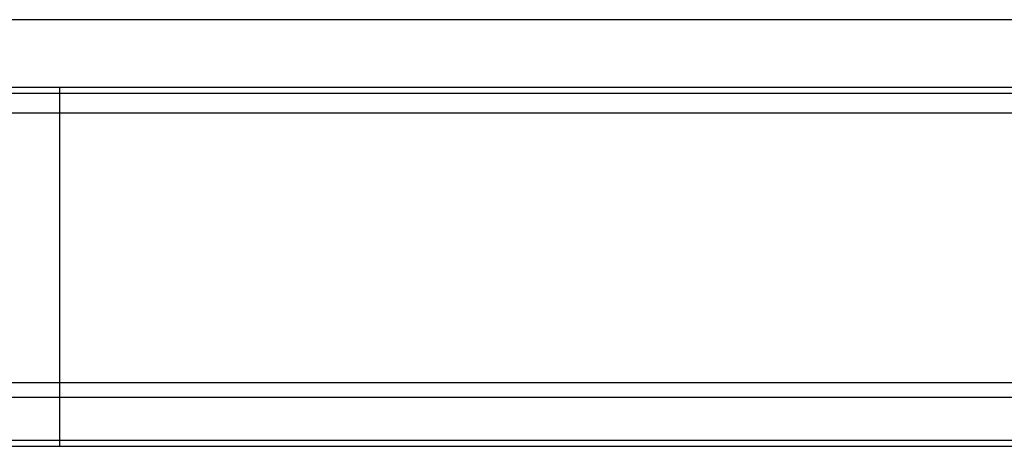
# Model space of a CAD drawing. Header units: millimetres. Extents: x -18 to 587, y -97 to 102.
# Tile 4 of 42: x 410 to 446, y -66 to -51. Entities that reach past the tile are written whole.
import ezdxf
from ezdxf.lldxf.tags import DXFTag

# ---------------------------------------------------------------- set-up
doc = ezdxf.new("R2010")
doc.units = ezdxf.units.MM
doc.header["$LTSCALE"] = 0.15
doc.layers.add('HID', color=2, linetype='DASHED')
doc.layers.add('OUT', color=3, linetype='CONTINUOUS')
tags = doc.linetypes.add('DASHED', pattern=[25.72, 12.86, -12.86]).pattern_tags.tags
tags[6:7] = [DXFTag(74, 4), DXFTag(75, 0), DXFTag(340, '0'), DXFTag(46, 0.0), DXFTag(50, 0.0), DXFTag(44, 0.0), DXFTag(45, 0.0)]
tags[4:5] = [DXFTag(74, 4), DXFTag(75, 0), DXFTag(340, '0'), DXFTag(46, 0.0), DXFTag(50, 0.0), DXFTag(44, 0.0), DXFTag(45, 0.0)]

msp = doc.modelspace()

# ---------------------------------------------------------------- linework, layer by layer
at = {"layer": 'HID', "color": 0}
msp.add_line((411.337, -66.219), (411.337, -53.22), dxfattribs=at)
at = {"layer": 'OUT', "color": 0}
for p, q in [((481.193, -50.758), (398.643, -50.758)), ((317.038, -53.425), (562.338, -53.425)), ((517.968, -53.22), (361.868, -53.22)), ((316.945, -54.132), (562.338, -54.132)), ((312.53, -63.91), (562.338, -63.91)), ((312.134, -64.44), (562.338, -64.44)), ((253.338, -66.219), (562.338, -66.219)), ((310.91, -65.999), (562.338, -65.999))]:
    msp.add_line(p, q, dxfattribs=at)

doc.saveas('drawing.dxf')
